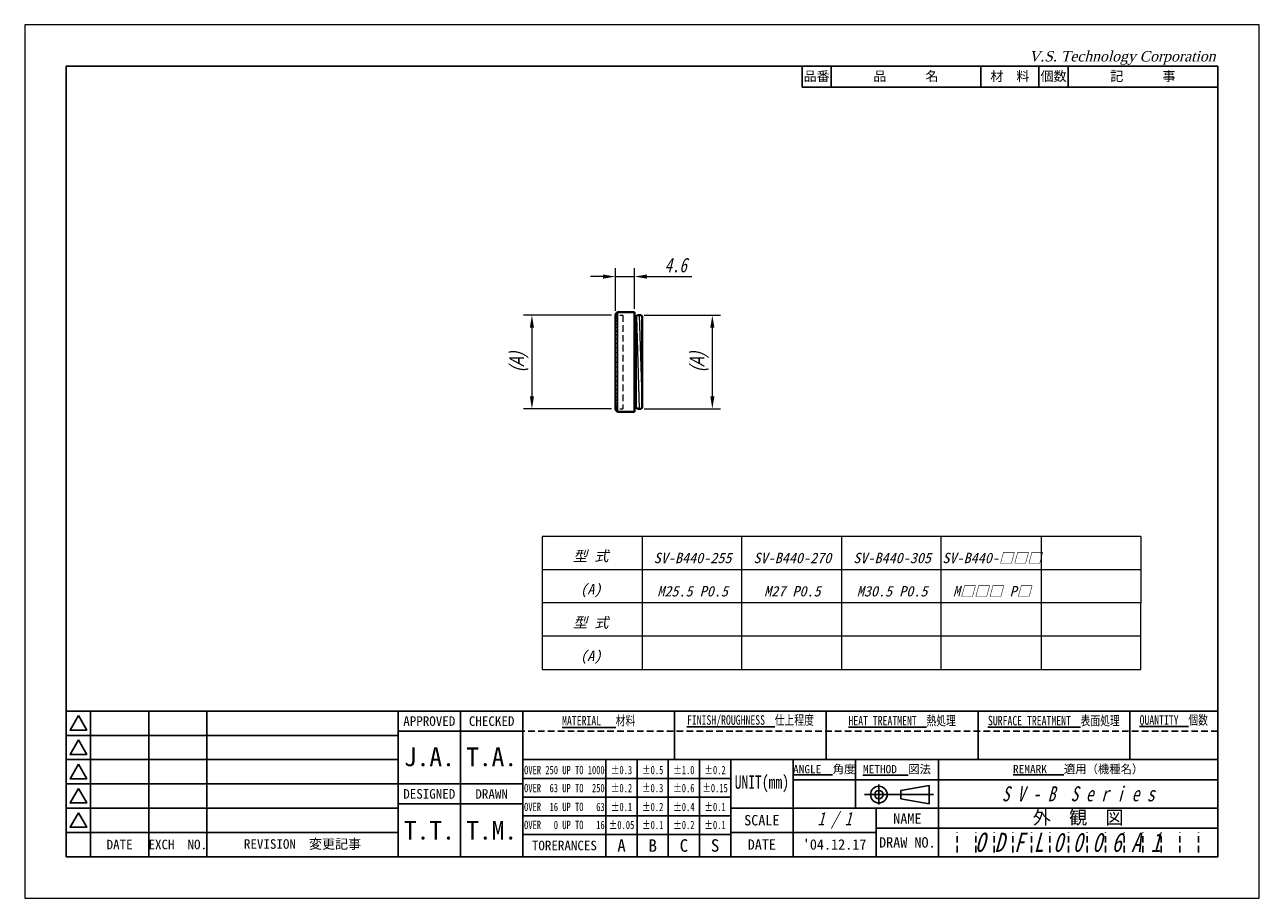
# Model space of a CAD drawing. Header units: millimetres. Extents: x 0 to 297, y 0 to 210.
import ezdxf
from ezdxf.enums import TextEntityAlignment as Align

# ---------------------------------------------------------------- set-up
doc = ezdxf.new("R2010")
doc.units = ezdxf.units.MM
doc.header["$LTSCALE"] = 0.25
doc.linetypes.add('HIDDEN', pattern=[9.525, 6.35, -3.175])
for name, color, linetype, lineweight in [('11-太線', 7, 'Continuous', 40), ('12-中線', 7, 'Continuous', 20), ('3-かくれ線', 5, 'HIDDEN', 20), ('4-寸法線', 5, 'Continuous', 20), ('5-文字', 5, 'Continuous', 20), ('6-図面枠', 5, 'Continuous', 25), ('補助線', 254, 'Continuous', 0)]:
    doc.layers.add(name, color=color, linetype=linetype, lineweight=lineweight)
doc.styles.add('(TNK)aSS', font='MS Gothic.ttf', dxfattribs={"width": 0.75, "oblique": 15, "height": 3.5})
doc.styles.add('italic_01', font='MS Gothic.ttf', dxfattribs={"width": 0.75, "oblique": 15, "height": 2})
doc.styles.add('narrow_01', font='MS Gothic.ttf', dxfattribs={"width": 0.75, "height": 2})
doc.styles.add('VST', font='CENTURY.TTF', dxfattribs={"oblique": 15, "height": 2.5})
doc.dimstyles.new('TMIZO', dxfattribs={"dimscale": 0, "dimtxt": 3.5, "dimasz": 3, "dimexe": 2, "dimexo": 0.8, "dimgap": 1, "dimtad": 3, "dimtoh": 1, "dimdec": 1, "dimrnd": 0.005, "dimdsep": 46, "dimtxsty": '(TNK)aSS', "dimcen": 0, "dimclrd": 5, "dimclre": 5, "dimclrt": 5, "dimaunit": 1, "dimadec": 0, "dimazin": 2, "dimtfac": 1, "dimtdec": 1, "dimtmove": 0, "dimatfit": 3, "dimfxl": 1, "dimtolj": 1, "dimtzin": 0, "dimlwd": -1, "dimlwe": -1, "dimarcsym": 0})

# ---------------------------------------------------------------- blocks, each defined once
blk = doc.blocks.new('*D1')
at = {"layer": '4-寸法線', "color": 5}
for p, q in [((141.2, 140.16), (120.02, 140.16)), ((122.02, 137.16), (122.02, 120.66)), ((141.2, 117.66), (120.02, 117.66))]:
    blk.add_line(p, q, dxfattribs=at)
for points in [[(121.52, 137.16), (122.52, 137.16), (122.02, 140.16)], [(121.52, 120.66), (122.52, 120.66), (122.02, 117.66)]]:
    blk.add_solid(points, dxfattribs=at)
at = {"layer": 'Defpoints', "color": 0}
for p in [(142, 140.16), (122.02, 117.66), (142, 117.66)]:
    blk.add_point(p, dxfattribs=at)
at = {"layer": '4-寸法線', "color": 5, "insert": (118.86, 128.91), "char_height": 3.5, "attachment_point": 5, "rotation": 90, "style": '(TNK)aSS'}
blk.add_mtext('\\A1;{\\fMS UI Gothic|b0|i0|c0|p17;(A)}', dxfattribs=at)
blk = doc.blocks.new('*D2')
at = {"layer": '4-寸法線', "color": 5}
for p, q in [((149.05, 140.16), (167.42, 140.16)), ((165.42, 120.66), (165.42, 137.16)), ((149.05, 117.66), (167.42, 117.66))]:
    blk.add_line(p, q, dxfattribs=at)
for points in [[(164.92, 137.16), (165.92, 137.16), (165.42, 140.16)], [(164.92, 120.66), (165.92, 120.66), (165.42, 117.66)]]:
    blk.add_solid(points, dxfattribs=at)
at = {"layer": 'Defpoints', "color": 0}
for p in [(148.25, 140.16), (165.42, 140.16), (148.25, 117.66)]:
    blk.add_point(p, dxfattribs=at)
at = {"layer": '4-寸法線', "color": 5, "insert": (162.25, 128.91), "char_height": 3.5, "attachment_point": 5, "rotation": 90, "style": '(TNK)aSS'}
blk.add_mtext('\\A1;{\\fMS UI Gothic|b0|i0|c0|p17;(A)}', dxfattribs=at)
blk = doc.blocks.new('*D3')
at = {"layer": '5-文字', "color": 5}
for p, q in [((139.1, 149.45), (136.1, 149.45)), ((142.1, 141.21), (142.1, 151.45)), ((142.1, 149.45), (146.7, 149.45)), ((146.7, 141.71), (146.7, 151.45)), ((149.7, 149.45), (160.45, 149.45))]:
    blk.add_line(p, q, dxfattribs=at)
for points in [[(139.1, 149.95), (139.1, 148.95), (142.1, 149.45)], [(149.7, 149.95), (149.7, 148.95), (146.7, 149.45)]]:
    blk.add_solid(points, dxfattribs=at)
at = {"layer": 'Defpoints', "color": 0}
for p in [(146.7, 149.45), (142.1, 140.41), (146.7, 140.91)]:
    blk.add_point(p, dxfattribs=at)
at = {"layer": '5-文字', "color": 5, "insert": (156.58, 152.2), "char_height": 3.5, "attachment_point": 5, "style": '(TNK)aSS'}
blk.add_mtext('\\A1;4.6', dxfattribs=at)

msp = doc.modelspace()

# ---------------------------------------------------------------- linework, layer by layer
at = {"layer": '11-太線'}
for p, q in [((142.1, 140.41), (142.6, 140.91)), ((142.1, 140.41), (142.1, 117.41)), ((146.7, 140.91), (142.6, 140.91)), ((146.7, 116.91), (146.7, 140.91)), ((147.2, 139.91), (146.7, 139.91)), ((147.2, 139.91), (147.45, 140.16)), ((147.45, 140.16), (148.25, 140.16)), ((148.25, 140.16), (148.5, 139.91)), ((148.5, 139.91), (148.5, 117.91)), ((142.1, 117.41), (142.6, 116.91)), ((142.6, 116.91), (146.7, 116.91)), ((147.2, 117.91), (146.7, 117.91)), ((147.2, 117.91), (147.45, 117.66)), ((148.25, 117.66), (147.45, 117.66)), ((148.25, 117.66), (148.5, 117.91))]:
    msp.add_line(p, q, dxfattribs=at)
at = {"layer": '12-中線'}
for p, q in [((142.1, 140.36), (142.6, 140.86)), ((142.1, 140.19), (142.6, 140.68)), ((142.1, 139.92), (142.6, 140.4)), ((142.1, 139.54), (142.6, 140)), ((142.6, 140.91), (142.6, 116.91)), ((147.2, 139.91), (147.85, 117.66)), ((147.2, 117.91), (147.2, 139.91)), ((147.85, 140.16), (148.5, 117.91)), ((142.1, 139.06), (142.6, 139.5)), ((142.1, 138.47), (142.6, 138.89)), ((142.1, 137.8), (142.6, 138.19)), ((142.1, 137.04), (142.6, 137.4)), ((142.1, 136.21), (142.6, 136.53)), ((142.1, 135.3), (142.6, 135.58)), ((142.1, 134.33), (142.6, 134.57)), ((142.1, 133.31), (142.6, 133.51)), ((142.1, 132.25), (142.6, 132.4)), ((142.1, 131.16), (142.6, 131.25)), ((142.1, 130.04), (142.6, 130.09)), ((142.1, 128.91), (142.6, 128.91)), ((142.1, 127.79), (142.6, 127.74)), ((142.1, 126.67), (142.6, 126.57)), ((142.1, 125.57), (142.6, 125.43)), ((142.1, 124.51), (142.6, 124.32)), ((142.1, 123.49), (142.6, 123.26)), ((142.1, 122.52), (142.6, 122.25)), ((142.1, 121.62), (142.6, 121.3)), ((142.1, 120.78), (142.6, 120.43)), ((142.1, 120.02), (142.6, 119.64)), ((142.1, 119.35), (142.6, 118.94)), ((142.1, 118.77), (142.6, 118.33)), ((142.1, 118.29), (142.6, 117.83)), ((142.1, 117.91), (142.6, 117.43)), ((142.1, 117.63), (142.6, 117.14)), ((142.1, 117.47), (142.6, 116.97))]:
    msp.add_line(p, q, dxfattribs=at)
at = {"layer": '3-かくれ線', "ltscale": 0.5}
for p, q in [((142, 140.16), (143.9, 140.16)), ((142, 117.66), (143.9, 117.66))]:
    msp.add_line(p, q, dxfattribs=at)
at = {"layer": '3-かくれ線'}
msp.add_line((143.9, 140.16), (143.9, 117.66), dxfattribs=at)
at = {"layer": '5-文字'}
for p, q in [((124.5, 87), (124.5, 55)), ((268.5, 87), (124.5, 87)), ((148.5, 87), (148.5, 55)), ((172.5, 71), (172.5, 87)), ((196.5, 87), (196.5, 71)), ((220.5, 71), (220.5, 87)), ((244.5, 87), (244.5, 55)), ((268.5, 87), (268.5, 71)), ((124.5, 79), (268.5, 79)), ((268.5, 71), (124.5, 71)), ((172.5, 55), (172.5, 71)), ((196.5, 71), (196.5, 55)), ((220.5, 55), (220.5, 71)), ((268.5, 55), (268.5, 71)), ((268.5, 63), (124.5, 63)), ((124.5, 55), (268.5, 55))]:
    msp.add_line(p, q, dxfattribs=at)
at = {"layer": '6-図面枠'}
for p, q in [((10, 200), (10, 10)), ((287, 200), (10, 200)), ((187, 195), (187, 200)), ((194, 195), (194, 200)), ((230, 195), (230, 200)), ((244, 195), (244, 200)), ((251, 195), (251, 200)), ((287, 10), (287, 200)), ((287, 195), (187, 195)), ((287, 45), (10, 45)), ((15.83, 45), (15.83, 10)), ((29.83, 45), (29.83, 10)), ((43.83, 45), (43.83, 10)), ((89.83, 45), (89.83, 10)), ((104.83, 45), (104.83, 10)), ((119.83, 45), (119.83, 10)), ((156.33, 33.33), (156.33, 45)), ((192.83, 33.33), (192.83, 45)), ((229.33, 33.33), (229.33, 45)), ((265.83, 33.33), (265.83, 45)), ((15.83, 39.17), (10, 39.17)), ((29.83, 39.17), (15.83, 39.17)), ((43.83, 39.17), (29.83, 39.17)), ((89.83, 39.17), (43.83, 39.17)), ((119.83, 40.17), (89.83, 40.17)), ((15.83, 33.33), (10, 33.33)), ((29.83, 33.33), (15.83, 33.33)), ((43.83, 33.33), (29.83, 33.33)), ((89.83, 33.33), (43.83, 33.33)), ((287, 33.33), (119.83, 33.33)), ((139.83, 10), (139.83, 33.33)), ((147.33, 10), (147.33, 33.33)), ((154.83, 10), (154.83, 33.33)), ((162.33, 10), (162.33, 33.33)), ((169.83, 10), (169.83, 33.33)), ((184.83, 21.67), (184.83, 33.33)), ((199.83, 21.67), (199.83, 33.33)), ((219.83, 10), (219.83, 33.33)), ((15.83, 27.5), (10, 27.5)), ((29.83, 27.5), (15.83, 27.5)), ((43.83, 27.5), (29.83, 27.5)), ((89.83, 27.5), (43.83, 27.5)), ((119.83, 27.5), (89.83, 27.5)), ((169.83, 28.83), (119.83, 28.83)), ((287, 28.5), (184.83, 28.5)), ((205.48, 27.33), (205.48, 22.53)), ((217.6, 27.15), (210.8, 25.94)), ((217.6, 24.93), (217.6, 27.15)), ((169.83, 24.33), (119.83, 24.33)), ((202, 24.93), (218.66, 24.93)), ((210.8, 24.93), (210.8, 25.94)), ((210.8, 24.93), (210.8, 23.91)), ((217.6, 22.7), (210.8, 23.91)), ((217.6, 24.93), (217.6, 22.7)), ((15.83, 21.67), (10, 21.67)), ((29.83, 21.67), (15.83, 21.67)), ((43.83, 21.67), (29.83, 21.67)), ((89.83, 21.67), (43.83, 21.67)), ((119.83, 22.67), (89.83, 22.67)), ((169.83, 21.67), (287, 21.67)), ((184.83, 10), (184.83, 21.67)), ((204.83, 10), (204.83, 21.67)), ((169.83, 19.83), (119.83, 19.83)), ((15.83, 15.83), (10, 15.83)), ((29.83, 15.83), (15.83, 15.83)), ((43.83, 15.83), (29.83, 15.83)), ((89.83, 15.83), (43.83, 15.83)), ((169.83, 15.33), (119.83, 15.33)), ((204.83, 15.83), (169.83, 15.83)), ((287, 16.83), (204.83, 16.83)), ((219.83, 16.83), (219.83, 10)), ((10, 10), (287, 10))]:
    msp.add_line(p, q, dxfattribs=at)
at = {"layer": '6-図面枠', "linetype": 'HIDDEN'}
msp.add_line((287, 40.17), (119.83, 40.17), dxfattribs=at)
at = {"layer": '6-図面枠', "color": 2, "linetype": 'HIDDEN'}
for p, q in [((224.3, 11), (224.3, 15.83)), ((228.77, 11), (228.77, 15.83)), ((233.23, 11), (233.23, 15.83)), ((237.7, 11), (237.7, 15.83)), ((242.17, 11), (242.17, 15.83)), ((246.63, 11), (246.63, 15.83)), ((251.1, 11), (251.1, 15.83)), ((255.57, 11), (255.57, 15.83)), ((260.03, 11), (260.03, 15.83)), ((264.5, 11), (264.5, 15.83)), ((268.97, 11), (268.97, 15.83)), ((273.43, 11), (273.43, 15.83)), ((277.9, 11), (277.9, 15.83)), ((282.37, 11), (282.37, 15.83))]:
    msp.add_line(p, q, dxfattribs=at)
at = {"layer": '6-図面枠'}
for points in [[(12.92, 43.92), (10.9, 40.42), (14.94, 40.42)], [(12.92, 38.08), (10.9, 34.58), (14.94, 34.58)], [(12.92, 32.25), (10.9, 28.75), (14.94, 28.75)], [(12.92, 26.42), (10.9, 22.92), (14.94, 22.92)], [(12.92, 20.58), (10.9, 17.08), (14.94, 17.08)]]:
    msp.add_lwpolyline(points, close=True, dxfattribs=at)
for radius in [2, 1]:
    msp.add_circle((205.48, 24.93), radius, dxfattribs=at)
at = {"layer": '補助線'}
for p, q in [((297, 210), (0, 210)), ((0, 210), (0, 0)), ((297, 0), (297, 210)), ((0, 0), (297, 0))]:
    msp.add_line(p, q, dxfattribs=at)

# ---------------------------------------------------------------- texts
at = {"layer": '5-文字', "style": '(TNK)aSS', "oblique": 15}
for s, p in [('型 式', (136.18, 81.03)), ('SV-B440-□□□', (232.68, 80.56)), ('SV-B440-255', (160.68, 80.56)), ('SV-B440-270', (184.68, 80.56)), ('SV-B440-305', (208.68, 80.56)), ('(A)', (136.18, 73.03)), ('M25.5 P0.5', (160.68, 72.56)), ('M27 P0.5', (184.68, 72.56)), ('M30.5 P0.5', (208.68, 72.56)), ('M□□□ P□', (232.68, 72.56)), ('型 式', (136.18, 65.03)), ('(A)', (136.18, 57.03))]:
    msp.add_text(s, height=2.5, dxfattribs=at).set_placement(p, align=Align.CENTER)
at = {"layer": '6-図面枠'}
for s, insert, char_height, width, attachment_point, style in [('V.S. Technology Corporation', (241.58, 203.67), 2.5, 50, 1, 'VST'), ('{\\fＭＳ ゴシック|b0|i0|c128|p49;\\LFINISH/ROUGHNESS\\l  仕上程度}', (174.58, 42.58), 2.3, 36.5, 5, 'narrow_01'), ('{\\fＭＳ ゴシック|b0|i0|c128|p49;\\LHEAT TREATMENT\\l  熱処理}', (211.08, 42.58), 2.3, 36.5, 5, 'narrow_01'), ('{\\fＭＳ ゴシック|b0|i0|c128|p49;\\LSURFACE TREATMENT\\l  表面処理}', (247.58, 42.58), 2.3, 36.5, 5, 'narrow_01'), ('{\\fＭＳ ゴシック|b0|i0|c128|p49;\\LQUANTITY\\l  個数}', (276.42, 42.58), 2.3, 21.1667, 5, 'narrow_01'), ('{\\fＭＳ ゴシック|b0|i0|c128|p49;\\LMATERIAL\\l   材料}', (138.08, 42.58), 2.3, 36.5, 5, 'narrow_01'), ('OVER 250 UP TO 1000', (129.83, 30.82), 2, 20, 5, 'narrow_01'), ('±0.3', (143.58, 30.82), 2, 7.5, 5, 'narrow_01'), ('±0.5', (151.08, 30.82), 2, 7.5, 5, 'narrow_01'), ('±1.0', (158.58, 30.82), 2, 7.5, 5, 'narrow_01'), ('±0.2', (166.08, 30.82), 2, 7.5, 5, 'narrow_01'), ('UNIT(mm)', (177.33, 27.5), 3.2, 15, 5, 'narrow_01'), ('OVER  63 UP TO  250', (129.83, 26.48), 2, 20, 5, 'narrow_01'), ('±0.2', (143.58, 26.48), 2, 7.5, 5, 'narrow_01'), ('{\\fＭＳ ゴシック|b0|i0|c128|p49;±0.3}', (151.08, 26.48), 2, 7.5, 5, 'narrow_01'), ('{\\fＭＳ ゴシック|b0|i0|c128|p49;±0.6}', (158.58, 26.48), 2, 7.5, 5, 'narrow_01'), ('{\\fＭＳ ゴシック|b0|i0|c128|p49;±0.15}', (166.08, 26.48), 2, 7.5, 5, 'narrow_01'), ('S V - B  S e r i e s', (253.42, 25.08), 3.6, 67.1667, 5, 'italic_01'), ('OVER  16 UP TO   63', (129.83, 21.95), 2, 20, 5, 'narrow_01'), ('{\\fＭＳ ゴシック|b0|i0|c128|p49;±0.1}', (143.58, 21.95), 2, 7.5, 5, 'narrow_01'), ('{\\fＭＳ ゴシック|b0|i0|c128|p49;±0.2}', (151.08, 21.95), 2, 7.5, 5, 'narrow_01'), ('{\\fＭＳ ゴシック|b0|i0|c128|p49;±0.4}', (158.58, 21.95), 2, 7.5, 5, 'narrow_01'), ('{\\fＭＳ ゴシック|b0|i0|c128|p49;±0.1}', (166.08, 21.95), 2, 7.5, 5, 'narrow_01'), ('1 / 1', (194.83, 18.75), 3.2, 20, 5, 'italic_01'), ('OVER   0 UP TO   16', (129.83, 17.62), 2, 20, 5, 'narrow_01'), ('{\\fＭＳ ゴシック|b0|i0|c128|p49;±0.05}', (143.58, 17.62), 2, 7.5, 5, 'narrow_01'), ('{\\fＭＳ ゴシック|b0|i0|c128|p49;±0.1}', (151.08, 17.62), 2, 7.5, 5, 'narrow_01'), ('{\\fＭＳ ゴシック|b0|i0|c128|p49;±0.2}', (158.58, 17.62), 2, 7.5, 5, 'narrow_01'), ('{\\fＭＳ ゴシック|b0|i0|c128|p49;±0.1}', (166.08, 17.62), 2, 7.5, 5, 'narrow_01'), ('O D F L 0 0 0 6 A 1', (250.92, 13.42), 4.6, 67.1667, 5, 'italic_01')]:
    msp.add_mtext(s, dxfattribs=dict(at, insert=insert, char_height=char_height, width=width, attachment_point=attachment_point, style=style))
at = {"layer": '6-図面枠', "attachment_point": 5}
for s, insert, char_height, width in [('{\\fＭＳ ゴシック|b0|i0|c128|p49;品\u3000\u3000\u3000名}', (212, 197.5), 2.3, 36), ('{\\fＭＳ ゴシック|b0|i0|c128|p49;品番}', (190.5, 197.5), 2.3, 7), ('{\\fＭＳ ゴシック|b0|i0|c128|p49;材\u3000料}', (237, 197.5), 2.3, 14), ('{\\fＭＳ ゴシック|b0|i0|c128|p49;個数}', (247.5, 197.5), 2.3, 7), ('{\\fＭＳ ゴシック|b0|i0|c128|p49;記\u3000\u3000\u3000事}', (269, 197.5), 2.3, 36), ('{\\fＭＳ ゴシック|b0|i0|c128|p49;APPROVED}', (97.33, 42.58), 2.3, 15), ('{\\fＭＳ ゴシック|b0|i0|c128|p49;CHECKED}', (112.33, 42.58), 2.3, 15), ('{\\fＭＳ ゴシック|b0|i0|c128|p49;J.A.}', (97.35, 33.97), 4.5, 15), ('{\\fＭＳ ゴシック|b0|i0|c128|p49;T.A.}', (112.33, 33.97), 4.5, 15), ('{\\fＭＳ ゴシック|b0|i0|c128|p49;\\LANGLE\\l  角度}', (192.33, 30.92), 2, 15), ('{\\fＭＳ ゴシック|b0|i0|c128|p49;\\LMETHOD\\l  図法}', (209.83, 30.92), 2, 20), ('{\\fＭＳ ゴシック|b0|i0|c128|p49;\\LREMARK\\l   適用（機種名）}', (253.42, 30.92), 2, 67.1667), ('{\\fＭＳ ゴシック|b0|i0|c128|p49;DESIGNED}', (97.33, 25.08), 2.3, 15), ('{\\fＭＳ ゴシック|b0|i0|c128|p49;DRAWN}', (112.33, 25.08), 2.3, 15), ('{\\fＭＳ ゴシック|b0|i0|c128|p49;外\u3000観\u3000図}', (253.42, 19.25), 3.2, 67.1667), ('{\\fＭＳ ゴシック|b0|i0|c128|p49;T.T.}', (97.35, 16.33), 4.5, 15), ('{\\fＭＳ ゴシック|b0|i0|c128|p49;T.M.}', (112.33, 16.33), 4.5, 15), ('{\\fＭＳ ゴシック|b0|i0|c128|p49;SCALE}', (177.33, 18.75), 2.5, 15), ('{\\fＭＳ ゴシック|b0|i0|c128|p49;NAME}', (212.33, 19.15), 2.5, 15), ('{\\fＭＳ ゴシック|b0|i0|c128|p49;EXCH  NO.}', (36.83, 12.92), 2.3, 14), ('{\\fＭＳ ゴシック|b0|i0|c128|p49;DRAW NO.}', (212.33, 13.42), 2.5, 15), ('{\\fＭＳ ゴシック|b0|i0|c128|p49;DATE}', (22.83, 12.92), 2.3, 14), ('{\\fＭＳ ゴシック|b0|i0|c128|p49;REVISION  変更記事}', (66.83, 12.92), 2.3, 46), ('{\\fＭＳ ゴシック|b0|i0|c128|p49;TORERANCES}', (129.83, 12.67), 2.3, 20), ('{\\fＭＳ ゴシック|b0|i0|c128|p49;A}', (143.58, 12.67), 3, 7.5), ('{\\fＭＳ ゴシック|b0|i0|c128|p49;B}', (151.08, 12.67), 3, 7.5), ('{\\fＭＳ ゴシック|b0|i0|c128|p49;C}', (158.58, 12.67), 3, 7.5), ('{\\fＭＳ ゴシック|b0|i0|c128|p49;S}', (166.08, 12.67), 3, 7.5), ('{\\fＭＳ ゴシック|b0|i0|c128|p49;DATE}', (177.33, 12.92), 2.5, 15), ("{\\fMS Gothic|b0|i0|c128|p49;'04.12.17}", (194.83, 12.92), 2.5, 20)]:
    msp.add_mtext(s, dxfattribs=dict(at, insert=insert, char_height=char_height, width=width))

# ---------------------------------------------------------------- dimensions: what is measured, and where the dimension line sits
at = {"layer": '4-寸法線'}
for base, p1, p2, angle, picture, middle in [((122.02, 117.66), (142, 140.16), (142, 117.66), 90, '*D1', (118.86, 128.91)), ((165.42, 140.16), (148.25, 117.66), (148.25, 140.16), 270, '*D2', (162.25, 128.91))]:
    dim = msp.add_linear_dim(base=base, p1=p1, p2=p2, angle=angle, text='{\\fMS UI Gothic|b0|i0|c0|p17;(A)}', dimstyle='TMIZO', override={"dimscale": 1}, dxfattribs=at)
    dim.commit()
    dim.dimension.update_dxf_attribs({"geometry": picture, "text_midpoint": middle})
at = {"layer": '5-文字'}
dim = msp.add_linear_dim(base=(146.7, 149.45), p1=(142.1, 140.41), p2=(146.7, 140.91), dimstyle='TMIZO', override={"dimscale": 1}, dxfattribs=at)
dim.commit()
dim.dimension.update_dxf_attribs({"geometry": '*D3', "text_midpoint": (156.58, 152.2)})

doc.saveas('drawing.dxf')
